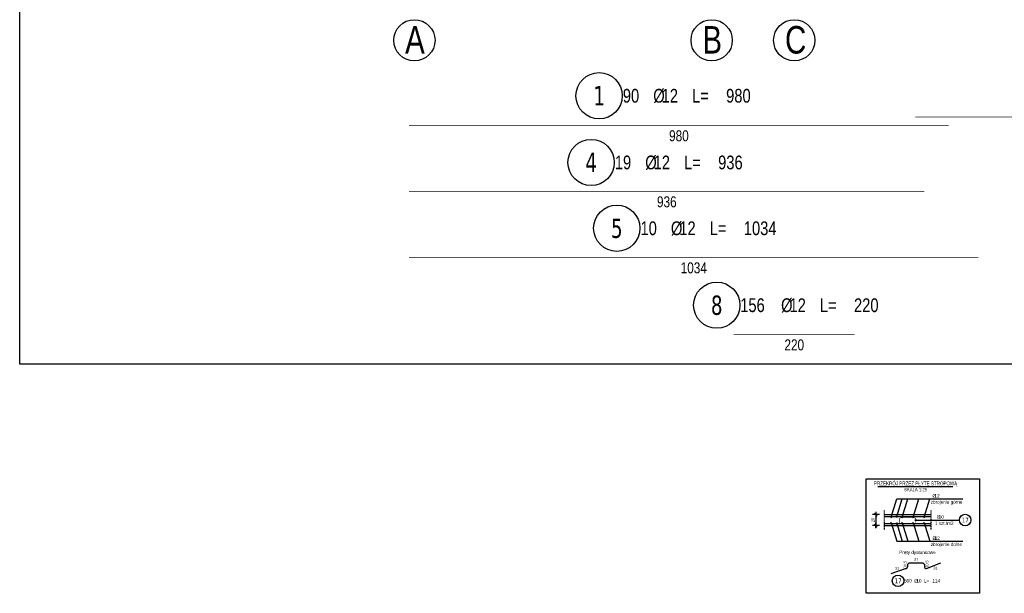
# Model space of a CAD drawing. Header units: millimetres. Extents: x -9646 to 8439, y -19398 to -14733.
# Tile 1 of 49: x -9646 to -7857, y -19385 to -18343. Entities that reach past the tile are written whole.
import ezdxf
from ezdxf.enums import TextEntityAlignment as Align

# ---------------------------------------------------------------- set-up
doc = ezdxf.new("R2010")
doc.units = ezdxf.units.MM
doc.header["$LTSCALE"] = 10
doc.linetypes.add('MP', pattern=[0.36, 0.2, -0.16])
for name, color, linetype, plot in [('BA_obw', 230, 'Continuous', False), ('BZ_obw', 230, 'Continuous', False), ('BZ_pom', 6, 'Continuous', False)]:
    doc.layers.add(name, color=color, linetype=linetype, plot=plot)
for name, color, linetype in [('BA_txs', 2, 'Continuous'), ('BD_lpm', 1, 'MP'), ('BD_txs', 2, 'Continuous'), ('BD_wic', 1, 'Continuous'), ('BD_wig', 3, 'Continuous'), ('BZ_odn', 1, 'Continuous'), ('BZ_opi2', 4, 'Continuous'), ('BZ_opi3', 30, 'Continuous'), ('BZ_opi4', 53, 'Continuous'), ('BZ_P_prz', 4, 'Continuous'), ('BZ_P_wid', 3, 'Continuous'), ('BZ_P_wyc', 134, 'Continuous'), ('BZ_sym', 7, 'Continuous'), ('BZ_txg', 3, 'Continuous'), ('BZ_txs', 2, 'Continuous'), ('BZ_wis', 2, 'Continuous'), ('BZ_wym', 1, 'Continuous')]:
    doc.layers.add(name, color=color, linetype=linetype)
doc.styles.add('BIKTBG', font='tahoma.ttf', dxfattribs={"width": 0.85})
doc.styles.add('BIKTC', font='bikromsw.shx', dxfattribs={"width": 0.85})
doc.styles.add('BIKTG', font='bikromsw.shx', dxfattribs={"width": 0.8})
doc.styles.add('BIKTS', font='bikromsw.shx', dxfattribs={"width": 0.8})
doc.styles.add('BIKWYM', font='bikromsw.shx', dxfattribs={"width": 0.6})
doc.dimstyles.new('BZ_KP_25', dxfattribs={"dimscale": 2.5, "dimtxt": 25, "dimasz": 1.666667, "dimexe": 24, "dimexo": 0, "dimgap": 0, "dimtad": 0, "dimdec": 1, "dimrnd": 0.5, "dimzin": 9, "dimdsep": 46, "dimtxsty": 'BIKWYM', "dimblk": 'WYM-KR', "dimblk1": 'WYM-KP', "dimblk2": 'WYM-KP', "dimsah": 1, "dimcen": 0, "dimdle": 20, "dimclrd": 256, "dimclre": 256, "dimclrt": 7, "dimadec": 0, "dimazin": 0, "dimtfac": 0.033333, "dimtdec": 1, "dimtmove": 0, "dimatfit": 3, "dimldrblk": 'WYM-KP', "dimfxl": 1, "dimtvp": 0.8, "dimtolj": 1, "dimarcsym": 0})
doc.dimstyles.new('BZ_KP_25_cm', dxfattribs={"dimscale": 0.25, "dimtxt": 25, "dimasz": 1.666667, "dimexe": 24, "dimexo": 0, "dimgap": 0, "dimtad": 0, "dimdec": 1, "dimrnd": 0.5, "dimzin": 9, "dimdsep": 46, "dimtxsty": 'BIKWYM', "dimblk": 'WYM-KR', "dimblk1": 'WYM-KP', "dimblk2": 'WYM-KP', "dimsah": 1, "dimcen": 0, "dimdle": 20, "dimclrd": 256, "dimclre": 256, "dimclrt": 7, "dimadec": 0, "dimazin": 0, "dimtfac": 0.033333, "dimtdec": 1, "dimtmove": 0, "dimatfit": 3, "dimldrblk": 'WYM-KP', "dimfxl": 1, "dimtvp": 0.8, "dimtolj": 1, "dimarcsym": 0})
doc.dimstyles.new('BZ_KR_25_cm', dxfattribs={"dimscale": 0.25, "dimtxt": 25, "dimasz": 1.666667, "dimexe": 24, "dimexo": 0, "dimgap": 0, "dimtad": 0, "dimdec": 1, "dimrnd": 0.5, "dimzin": 9, "dimdsep": 46, "dimtxsty": 'BIKWYM', "dimblk": 'WYM-KR', "dimcen": 0, "dimdle": 20, "dimclrd": 256, "dimclre": 256, "dimclrt": 2, "dimadec": 0, "dimazin": 0, "dimtfac": 0.033333, "dimtdec": 1, "dimtmove": 0, "dimatfit": 3, "dimldrblk": 'WYM-KR', "dimfxl": 25, "dimfxlon": 1, "dimtvp": 0.8, "dimtolj": 1, "dimarcsym": 0})

# ---------------------------------------------------------------- blocks, each defined once
blk = doc.blocks.new('WYM-KP')
blk.add_hatch(color=256).paths.add_polyline_path([(3, 0, 1), (-3, 0, 1)])
blk.add_circle((0, 0), 3)
blk = doc.blocks.new('WYM-KR')
at = {"color": 7, "linetype": 'ByBlock'}
blk.add_line((6.24, 6.24), (-6.24, -6.24), dxfattribs=at)
at = {"linetype": 'ByBlock'}
blk.add_line((11.52, 0), (-11.52, 0), dxfattribs=at)
blk = doc.blocks.new('eoprz')
blk = doc.blocks.new('bik_BlkOpPretU', base_point=(18572.9, 5991.4))
at = {"layer": 'BZ_opi2', "style": 'BIKTBG', "width": 0.8}
blk.add_attdef('NUMER', text='', height=26.2, dxfattribs=at).set_placement((18420.6, 5991.4), align=Align.MIDDLE_CENTER)
at = {"layer": 'BZ_opi4', "style": 'BIKTS', "width": 0.8}
for tag, p in [('SZTUK', (18467.1, 5998.9)), ('PRZEDR_FI', (18535, 5998.9)), ('PRZEKROJ', (18546.4, 5998.9)), ('UWAGA', (18467.1, 5965.1))]:
    blk.add_attdef(tag, p, '', height=18.8, dxfattribs=at)
at = {"layer": 'BZ_pom', "width": 0.8}
for tag, p, height, style in [('GATUNEK', (18346.6, 6028.9), 18.8, 'BIKTS'), ('POZYCJA', (18452.1, 6028.9), 26.2, 'BIKTBG'), ('METODA_L', (18348.6, 5991.4), 18.8, 'BIKTS')]:
    blk.add_attdef(tag, p, '', height=height, dxfattribs=dict(at, style=style))
at = {"layer": 'BZ_wym', "width": 0.8}
for tag, p, height, style, flags in [('PRZEDR_L', (18467.1, 5937), 18.8, 'BIKTS', 1), ('DLUGOSC', (18467.1, 5908.9), 18.8, 'BIKTS', 1), ('TYP_PRETA', (18467.1, 5880.7), 18.8, 'BIKTS', 3), ('PRZEDR_NR', (18467.1, 5852.6), 26.2, 'BIKTBG', 1), ('PRZEDR_SZT', (18467.1, 5824.5), 18.8, 'BIKTS', 1), ('EURO_KOD', (18467.1, 5796.4), 18.8, 'BIKTS', 3), ('EURO_KOD_SEGMENTY', (18507.9, 5796.4), 18.8, 'BIKTS', 3), ('HAK_1', (18467.1, 5768.2), 18.8, 'BIKTS', 3), ('HAK_2', (18467.1, 5740.1), 18.8, 'BIKTS', 3), ('ID', (18467.1, 5712), 18.8, 'BIKTS', 3), ('ID_C', (18467.1, 5683.9), 18.8, 'BIKTS', 3), ('b_atr_0', (18467.1, 5655.7), 18.8, 'BIKTS', 3)]:
    blk.add_attdef(tag, p, '', height=height, dxfattribs=dict(at, style=style, flags=flags))
blk = doc.blocks.new('*D359')
at = {"layer": 'BZ_wym', "lineweight": -2}
for p, q in [((-8084.4, -19242.2), (-8096.7, -19242.2)), ((-8090.7, -19242.6), (-8090.7, -19261.8)), ((-8084.4, -19262.2), (-8096.7, -19262.2))]:
    blk.add_line(p, q, dxfattribs=at)
at = {"layer": 'Defpoints', "color": 0}
for p in [(-8075.7, -19242.2), (-8090.7, -19262.2), (-8075.7, -19262.2)]:
    blk.add_point(p, dxfattribs=at)
at = {"layer": 'BZ_wym', "lineweight": -2, "xscale": 0.4166666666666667, "yscale": 0.4166666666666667, "zscale": 0.4166666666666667}
for p, rotation in [((-8090.7, -19242.2), 90), ((-8090.7, -19262.2), 270)]:
    blk.add_blockref('WYM-KR', p, dxfattribs=dict(at, rotation=rotation))
at = {"layer": 'BZ_wym', "color": 2, "lineweight": -2, "insert": (-8095.7, -19252.2), "char_height": 6.25, "attachment_point": 5, "rotation": 90, "style": 'BIKWYM'}
blk.add_mtext('\\A1;20', dxfattribs=at)
blk = doc.blocks.new('bik_BlkOpPretW', base_point=(-8229.3, 29338.9))
at = {"layer": 'BZ_opi2', "style": 'BIKTBG', "width": 0.8}
blk.add_attdef('NUMER', text='', height=35, dxfattribs=at).set_placement((-8167.3, 29338.9), align=Align.MIDDLE_CENTER)
at = {"layer": 'BZ_opi4', "style": 'BIKTS', "width": 0.8}
for tag, p in [('SZTUK', (-8124.3, 29326.4)), ('PRZEDR_FI', (-8050, 29326.4)), ('PRZEKROJ', (-8034.8, 29326.4)), ('PRZEDR_L', (-7979.5, 29326.4)), ('DLUGOSC', (-7917.6, 29326.4))]:
    blk.add_attdef(tag, p, '', height=25, dxfattribs=at)
at = {"layer": 'BZ_pom', "width": 0.8}
for tag, p, height, style, flags in [('POZYCJA', (-8124.3, 29288.9), 35, 'BIKTBG', 3), ('GATUNEK', (-8124.3, 29251.4), 25, 'BIKTS', 1), ('METODA_L', (-8124.3, 29176.4), 25, 'BIKTS', 3)]:
    blk.add_attdef(tag, p, '', height=height, dxfattribs=dict(at, style=style, flags=flags))
at = {"layer": 'BZ_wym', "width": 0.8}
for tag, p, height, style, flags in [('UWAGA', (-8124.3, 29213.9), 25, 'BIKTS', 1), ('TYP_PRETA', (-8124.3, 29138.9), 25, 'BIKTS', 3), ('PRZEDR_NR', (-8124.3, 29101.4), 35, 'BIKTBG', 1), ('PRZEDR_SZT', (-8124.3, 29063.9), 25, 'BIKTS', 1), ('EURO_KOD', (-8124.3, 29026.4), 25, 'BIKTS', 3), ('EURO_KOD_SEGMENTY', (-8070, 29026.4), 25, 'BIKTS', 3), ('HAK_1', (-8124.3, 28988.9), 25, 'BIKTS', 3), ('HAK_2', (-8124.3, 28951.4), 25, 'BIKTS', 3), ('ID', (-8124.3, 28913.9), 25, 'BIKTS', 3), ('ID_C', (-8124.3, 28876.4), 25, 'BIKTS', 3), ('b_atr_0', (-8124.3, 28838.9), 25, 'BIKTS', 3)]:
    blk.add_attdef(tag, p, '', height=height, dxfattribs=dict(at, style=style, flags=flags))
blk = doc.blocks.new('PRET3')
blk.add_hatch(color=0).paths.add_polyline_path([(0.5, 0, 1), (-0.5, 0, 1)])
at = {"color": 0}
blk.add_circle((0, 0), 0.5, dxfattribs=at)

msp = doc.modelspace()

# ---------------------------------------------------------------- linework, layer by layer
at = {"layer": 'BA_obw'}
msp.add_lwpolyline([(-9645.8, -14967.61), (-5644.3, -14967.61), (-5644.3, -18968.95), (-9645.8, -18968.95)], close=True, dxfattribs=at)
at = {"layer": 'BD_lpm'}
for p, q in [((-8075.68, -19234.67), (-8075.68, -19269.67)), ((-7990.68, -19234.67), (-7990.68, -19269.67))]:
    msp.add_line(p, q, dxfattribs=at)
at = {"layer": 'BD_wic'}
for centre in [(-8928.97, -18380.26), (-8388.97, -18380.26), (-8238.97, -18380.26)]:
    msp.add_circle(centre, 37.5, dxfattribs=at)
at = {"layer": 'BD_wig'}
for p, q in [((-8075.68, -19245.77), (-7990.68, -19245.77)), ((-8075.68, -19258.57), (-7990.68, -19258.57))]:
    msp.add_line(p, q, dxfattribs=at)
at = {"layer": 'BZ_obw', "lineweight": -2}
msp.add_lwpolyline([(-8108.44, -19177.1), (-7902.53, -19177.1), (-7902.53, -19385.28), (-8108.44, -19385.28)], close=True, dxfattribs=at)
at = {"layer": 'BZ_odn', "color": 252}
for centre in [(-8593.43, -18481.02), (-8607.95, -18602.22), (-8561.33, -18721.85), (-8379.81, -18861.68)]:
    msp.add_circle(centre, 42, dxfattribs=at)
at = {"layer": 'BZ_odn', "color": 252, "lineweight": -2}
for centre in [(-7928.53, -19252.17), (-8050.45, -19362.49)]:
    msp.add_circle(centre, 10.5, dxfattribs=at)
at = {"layer": 'BZ_P_wid', "const_width": 1}
msp.add_lwpolyline([(-8048.18, -19257.47), (-8048.18, -19251.07, -0.4142136), (-8045.18, -19248.07), (-8021.18, -19248.07, -0.4142136), (-8018.18, -19251.07), (-8018.18, -19257.47)], format="xyb", dxfattribs=at)
at = {"layer": 'BZ_P_wyc', "linetype": 'Continuous', "const_width": 1.2}
for points in [[(-8018.97, -18519.58), (-7358.97, -18519.58)], [(-8938.47, -18534.58), (-7958.47, -18534.58)], [(-8938.47, -18654.58), (-8002.47, -18654.58)], [(-8938.47, -18774.58), (-7904.47, -18774.58)], [(-8348.97, -18914.58), (-8128.97, -18914.58)]]:
    msp.add_lwpolyline(points, dxfattribs=at)
at = {"layer": 'BZ_P_wyc'}
msp.add_lwpolyline([(-8062.7, -19349.19), (-8036.7, -19340.4, 0.4142136), (-8032.7, -19336.4), (-8032.7, -19333.8, -0.4142136), (-8028.7, -19329.8), (-8006.7, -19329.8, -0.4142136), (-8002.7, -19333.8), (-8002.7, -19336.4, 0.4142136), (-7998.7, -19340.4), (-7972.7, -19329.97)], format="xyb", dxfattribs=at)
at = {"layer": 'BZ_txg'}
msp.add_lwpolyline([(-8086.96, -19191.16), (-7951.14, -19191.16)], dxfattribs=at)
at = {"layer": 'BZ_wis'}
for p, q in [((-8075.68, -19242.17), (-7990.68, -19242.17)), ((-8075.68, -19262.17), (-7990.68, -19262.17))]:
    msp.add_line(p, q, dxfattribs=at)

# ---------------------------------------------------------------- block references
ref = msp.add_blockref('bik_BlkOpPretW', (-8655.43, -18481.02))
ref.add_attrib('NUMER', '1', dxfattribs={"layer": 'BZ_opi2', "height": 35, "style": 'BIKTBG', "width": 0.8}).set_placement((-8593.43, -18481.02), align=Align.MIDDLE_CENTER)
ref.add_attrib('SZTUK', '90', (-8550.37, -18493.52), dxfattribs={"layer": 'BZ_opi4', "height": 25, "style": 'BIKTS', "width": 0.8})
ref.add_attrib('PRZEKROJ', '12', (-8479.89, -18493.52), dxfattribs={"layer": 'BZ_opi4', "height": 25, "style": 'BIKTS', "width": 0.8})
ref.add_attrib('DLUGOSC', '980', (-8362.75, -18493.52), dxfattribs={"layer": 'BZ_opi4', "height": 25, "style": 'BIKTS', "width": 0.8})
ref.add_attrib('PRZEDR_FI', '%%c', (-8495.13, -18493.52), dxfattribs={"layer": 'BZ_opi4', "height": 25, "style": 'BIKTS', "width": 0.8})
ref.add_attrib('PRZEDR_L', 'L=', (-8424.65, -18493.52), dxfattribs={"layer": 'BZ_opi4', "height": 25, "style": 'BIKTS', "width": 0.8})
ref = msp.add_blockref('bik_BlkOpPretW', (-8669.95, -18602.22))
ref.add_attrib('NUMER', '4', dxfattribs={"layer": 'BZ_opi2', "height": 35, "style": 'BIKTBG', "width": 0.8}).set_placement((-8607.95, -18602.22), align=Align.MIDDLE_CENTER)
ref.add_attrib('SZTUK', '19', (-8564.89, -18614.72), dxfattribs={"layer": 'BZ_opi4', "height": 25, "style": 'BIKTS', "width": 0.8})
ref.add_attrib('PRZEKROJ', '12', (-8494.41, -18614.72), dxfattribs={"layer": 'BZ_opi4', "height": 25, "style": 'BIKTS', "width": 0.8})
ref.add_attrib('DLUGOSC', '936', (-8377.27, -18614.72), dxfattribs={"layer": 'BZ_opi4', "height": 25, "style": 'BIKTS', "width": 0.8})
ref.add_attrib('PRZEDR_FI', '%%c', (-8509.65, -18614.72), dxfattribs={"layer": 'BZ_opi4', "height": 25, "style": 'BIKTS', "width": 0.8})
ref.add_attrib('PRZEDR_L', 'L=', (-8439.18, -18614.72), dxfattribs={"layer": 'BZ_opi4', "height": 25, "style": 'BIKTS', "width": 0.8})
ref = msp.add_blockref('bik_BlkOpPretW', (-8623.33, -18721.85))
ref.add_attrib('NUMER', '5', dxfattribs={"layer": 'BZ_opi2', "height": 35, "style": 'BIKTBG', "width": 0.8}).set_placement((-8561.33, -18721.85), align=Align.MIDDLE_CENTER)
ref.add_attrib('SZTUK', '10', (-8518.27, -18734.35), dxfattribs={"layer": 'BZ_opi4', "height": 25, "style": 'BIKTS', "width": 0.8})
ref.add_attrib('PRZEKROJ', '12', (-8447.79, -18734.35), dxfattribs={"layer": 'BZ_opi4', "height": 25, "style": 'BIKTS', "width": 0.8})
ref.add_attrib('DLUGOSC', '1034', (-8330.65, -18734.35), dxfattribs={"layer": 'BZ_opi4', "height": 25, "style": 'BIKTS', "width": 0.8})
ref.add_attrib('PRZEDR_FI', '%%c', (-8463.03, -18734.35), dxfattribs={"layer": 'BZ_opi4', "height": 25, "style": 'BIKTS', "width": 0.8})
ref.add_attrib('PRZEDR_L', 'L=', (-8392.56, -18734.35), dxfattribs={"layer": 'BZ_opi4', "height": 25, "style": 'BIKTS', "width": 0.8})
ref = msp.add_blockref('bik_BlkOpPretW', (-8441.81, -18861.68))
ref.add_attrib('NUMER', '8', dxfattribs={"layer": 'BZ_opi2', "height": 35, "style": 'BIKTBG', "width": 0.8}).set_placement((-8379.81, -18861.68), align=Align.MIDDLE_CENTER)
ref.add_attrib('SZTUK', '156', (-8337.18, -18874.18), dxfattribs={"layer": 'BZ_opi4', "height": 25, "style": 'BIKTS', "width": 0.8})
ref.add_attrib('PRZEKROJ', '12', (-8247.65, -18874.18), dxfattribs={"layer": 'BZ_opi4', "height": 25, "style": 'BIKTS', "width": 0.8})
ref.add_attrib('DLUGOSC', '220', (-8130.51, -18874.18), dxfattribs={"layer": 'BZ_opi4', "height": 25, "style": 'BIKTS', "width": 0.8})
ref.add_attrib('PRZEDR_FI', '%%c', (-8262.89, -18874.18), dxfattribs={"layer": 'BZ_opi4', "height": 25, "style": 'BIKTS', "width": 0.8})
ref.add_attrib('PRZEDR_L', 'L=', (-8192.42, -18874.18), dxfattribs={"layer": 'BZ_opi4', "height": 25, "style": 'BIKTS', "width": 0.8})
ref = msp.add_blockref('bik_BlkOpPretU', (-7996.19, -19213.74))
ref.add_attrib('PRZEKROJ', '12', (-7984.26, -19211.24), dxfattribs={"layer": 'BZ_opi4', "height": 6.25, "style": 'BIKTS', "width": 0.8})
ref.add_attrib('UWAGA', 'zbrojenie górne', (-7991.19, -19222.49), dxfattribs={"layer": 'BZ_opi4', "height": 6.25, "style": 'BIKTS', "width": 0.8})
ref.add_attrib('PRZEDR_FI', '%%c', (-7988.07, -19211.24), dxfattribs={"layer": 'BZ_opi4', "height": 6.25, "style": 'BIKTS', "width": 0.8})
at = {"lineweight": -2}
ref = msp.add_blockref('bik_BlkOpPretU', (-7988.56, -19252.17), dxfattribs=at)
ref.add_attrib('NUMER', '17', dxfattribs={"layer": 'BZ_opi2', "lineweight": -2, "height": 8.75, "style": 'BIKTBG', "width": 0.8}).set_placement((-7928.53, -19252.17), align=Align.MIDDLE_CENTER)
ref.add_attrib('PRZEKROJ', '10', (-7976.62, -19249.67), dxfattribs={"layer": 'BZ_opi4', "lineweight": -2, "height": 6.25, "style": 'BIKTS', "width": 0.8})
ref.add_attrib('UWAGA', '1 szt./m2', (-7983.56, -19260.92), dxfattribs={"layer": 'BZ_opi4', "lineweight": -2, "height": 6.25, "style": 'BIKTS', "width": 0.8})
ref.add_attrib('PRZEDR_FI', '%%c', (-7980.43, -19249.67), dxfattribs={"layer": 'BZ_opi4', "lineweight": -2, "height": 6.25, "style": 'BIKTS', "width": 0.8})
ref = msp.add_blockref('bik_BlkOpPretU', (-7995.96, -19290.6))
ref.add_attrib('PRZEKROJ', '12', (-7984.02, -19288.1), dxfattribs={"layer": 'BZ_opi4', "height": 6.25, "style": 'BIKTS', "width": 0.8})
ref.add_attrib('UWAGA', 'zbrojenie dolne', (-7990.96, -19299.35), dxfattribs={"layer": 'BZ_opi4', "height": 6.25, "style": 'BIKTS', "width": 0.8})
ref.add_attrib('PRZEDR_FI', '%%c', (-7987.83, -19288.1), dxfattribs={"layer": 'BZ_opi4', "height": 6.25, "style": 'BIKTS', "width": 0.8})
ref = msp.add_blockref('bik_BlkOpPretW', (-8065.95, -19362.49), dxfattribs=at)
ref.add_attrib('NUMER', '17', dxfattribs={"layer": 'BZ_opi2', "lineweight": -2, "height": 8.75, "style": 'BIKTBG', "width": 0.8}).set_placement((-8050.45, -19362.49), align=Align.MIDDLE_CENTER)
ref.add_attrib('SZTUK', '500', (-8039.61, -19365.62), dxfattribs={"layer": 'BZ_opi4', "lineweight": -2, "height": 6.25, "style": 'BIKTS', "width": 0.8})
ref.add_attrib('PRZEKROJ', '10', (-8017.23, -19365.62), dxfattribs={"layer": 'BZ_opi4', "lineweight": -2, "height": 6.25, "style": 'BIKTS', "width": 0.8})
ref.add_attrib('DLUGOSC', '114', (-7987.95, -19365.62), dxfattribs={"layer": 'BZ_opi4', "lineweight": -2, "height": 6.25, "style": 'BIKTS', "width": 0.8})
ref.add_attrib('PRZEDR_FI', '%%c', (-8021.04, -19365.62), dxfattribs={"layer": 'BZ_opi4', "lineweight": -2, "height": 6.25, "style": 'BIKTS', "width": 0.8})
ref.add_attrib('PRZEDR_L', 'L=', (-8003.42, -19365.62), dxfattribs={"layer": 'BZ_opi4', "lineweight": -2, "height": 6.25, "style": 'BIKTS', "width": 0.8})
at = {"layer": 'BZ_P_prz', "xscale": -1.2, "yscale": 1.2, "zscale": 1.2, "rotation": 180}
for p in [(-8063.18, -19246.97), (-8043.18, -19246.97), (-8023.18, -19246.97), (-8003.18, -19246.97)]:
    msp.add_blockref('PRET3', p, dxfattribs=at)
at = {"layer": 'BZ_P_prz', "xscale": 1.2, "yscale": 1.2, "zscale": 1.2}
for p in [(-8063.18, -19257.37), (-8043.18, -19257.37), (-8023.18, -19257.37), (-8003.18, -19257.37)]:
    msp.add_blockref('PRET3', p, dxfattribs=at)
at = {"layer": 'BZ_sym'}
ref = msp.add_blockref('eoprz', (-8018.57, -19191.16), dxfattribs=at)
ref.add_attrib('Nazwa', 'PRZEKRÓJ PRZEZ PŁYTĘ STROPOWĄ', dxfattribs={"layer": 'BZ_txg', "height": 7, "style": 'BIKTG', "width": 0.7}).set_placement((-8018.57, -19185.56), align=Align.MIDDLE_CENTER)
ref.add_attrib('Skala', 'SKALA 1:25', dxfattribs={"layer": 'BZ_txs', "height": 5.75, "style": 'BIKTS', "width": 0.8}).set_placement((-8018.57, -19196.91), align=Align.MIDDLE_CENTER)

# ---------------------------------------------------------------- texts
at = {"layer": 'BA_txs', "lineweight": -2, "insert": (-8048.26, -19307.78), "char_height": 6.25, "width": 218.9107, "attachment_point": 1, "style": 'BIKTS'}
msp.add_mtext('Pręty dystansowe', dxfattribs=at)
at = {"layer": 'BD_txs', "style": 'BIKTS', "width": 0.8}
for s, p in [('A', (-8945.78, -18404.33)), ('B', (-8405.78, -18404.33)), ('C', (-8255.78, -18404.33))]:
    msp.add_text(s, height=50, dxfattribs=at).set_placement(p)
at = {"layer": 'BZ_opi3', "style": 'BIKTC', "width": 0.8}
for s, p in [('980', (-8448.47, -18553.78)), ('936', (-8470.47, -18673.78)), ('1034', (-8421.47, -18793.78)), ('220', (-8238.97, -18933.78))]:
    msp.add_text(s, height=20, dxfattribs=at).set_placement(p, align=Align.MIDDLE_CENTER)
at = {"layer": 'BZ_opi3', "lineweight": -2, "style": 'BIKTC', "width": 0.8}
for p in [(-8038, -19332.87), (-7998, -19332.03)]:
    msp.add_text('10,5', height=5, rotation=90, dxfattribs=at).set_placement(p, align=Align.MIDDLE_CENTER)
for p in [(-8017.7, -19323.7), (-8052.51, -19340.02), (-7982.6, -19339.5)]:
    msp.add_text('31', height=5, dxfattribs=at).set_placement(p, align=Align.MIDDLE_CENTER)

# ---------------------------------------------------------------- dimensions: what is measured, and where the dimension line sits
at = {"layer": 'BZ_wym', "lineweight": -2}
dim = msp.add_linear_dim(base=(-8090.68, -19262.17), p1=(-8075.68, -19242.17), p2=(-8075.68, -19262.17), angle=90, dimstyle='BZ_KR_25_cm', override={"dimatfit": 1}, dxfattribs=at)
dim.commit()
dim.dimension.update_dxf_attribs({"geometry": '*D359', "text_midpoint": (-8095.68, -19252.17)})

# ---------------------------------------------------------------- leaders
at = {"layer": 'BZ_odn', "has_arrowhead": 0}
for points in [[(-8063.18, -19246.97), (-8052.8, -19213.74), (-7932.54, -19213.74)], [(-8043.18, -19246.97), (-8032.8, -19213.74), (-7932.54, -19213.74)], [(-8023.18, -19246.97), (-8012.8, -19213.74), (-7932.54, -19213.74)], [(-8063.18, -19257.37), (-8052.8, -19290.6), (-7932.52, -19290.6)], [(-8043.18, -19257.37), (-8032.8, -19290.6), (-7932.52, -19290.6)]]:
    msp.add_leader(points, dimstyle='BZ_KP_25', override={"dimclrd": 252}, dxfattribs=at)
at = {"layer": 'BZ_odn'}
for points in [[(-8052.8, -19245.77), (-8042.8, -19213.74), (-7932.54, -19213.74)], [(-8052.8, -19258.57), (-8042.8, -19290.6), (-7932.52, -19290.6)]]:
    msp.add_leader(points, dimstyle='BZ_KP_25_cm', override={"dimclrd": 252}, dxfattribs=at)
at = {"layer": 'BZ_odn', "color": 252, "has_arrowhead": 0}
for points in [[(-8003.18, -19246.97), (-7992.8, -19213.74), (-7932.54, -19213.74)], [(-8023.18, -19257.37), (-8012.8, -19290.6), (-7932.52, -19290.6)], [(-8003.18, -19257.37), (-7992.8, -19290.6), (-7932.52, -19290.6)]]:
    msp.add_leader(points, dimstyle='BZ_KP_25', override={"dimclrd": 252}, dxfattribs=at)
at = {"layer": 'BZ_odn', "color": 252}
msp.add_leader([(-8018.18, -19252.17), (-7975.97, -19252.17), (-7939.03, -19252.17)], dimstyle='BZ_KP_25_cm', override={"dimclrd": 252}, dxfattribs=at)

doc.saveas('drawing.dxf')
